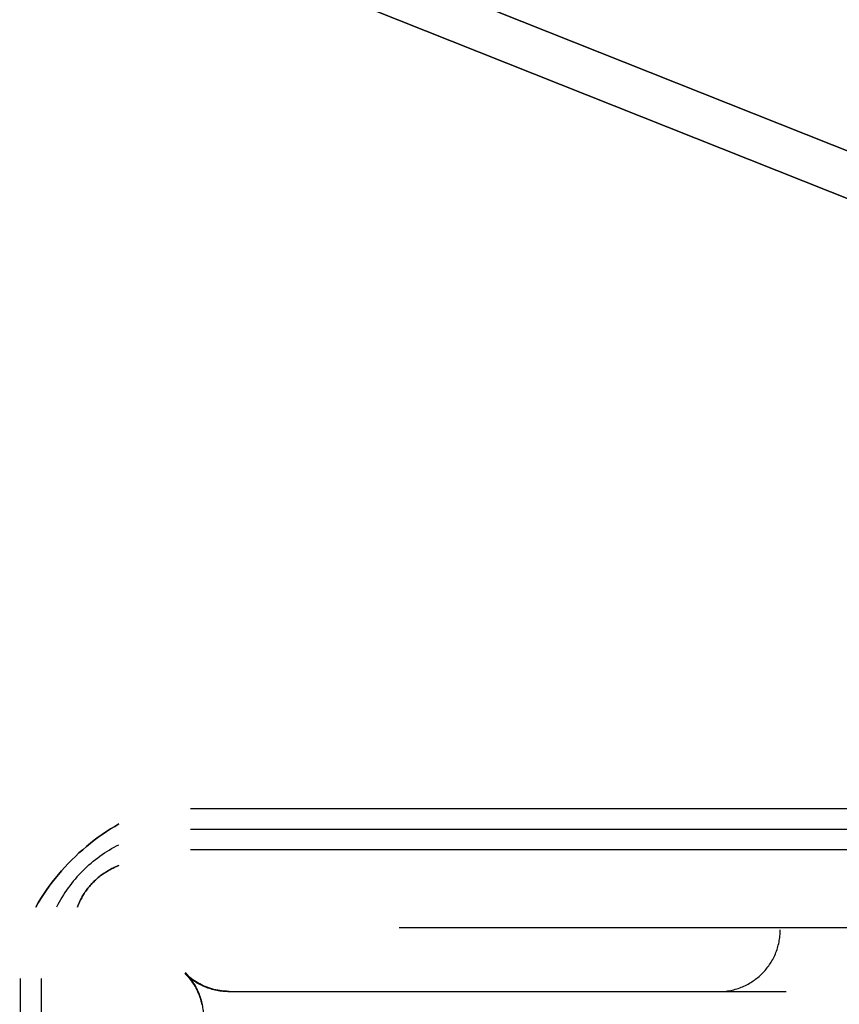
# Model space of a CAD drawing. Header units: millimetres. Extents: x -630 to 192, y -7 to 1615.
# Tile 172 of 249: x -541 to -515, y 1520 to 1551. Entities that reach past the tile are written whole.
import ezdxf

# ---------------------------------------------------------------- set-up
doc = ezdxf.new("R2010")
doc.units = ezdxf.units.MM
doc.header["$MEASUREMENT"] = 0
doc.layers.add('OVIDIO 160x80x72h', color=7, linetype='Continuous')

msp = doc.modelspace()

# ---------------------------------------------------------------- linework, layer by layer
at = {"layer": 'OVIDIO 160x80x72h', "extrusion": (0.202852, -0.108979, 0.973126)}
for points in [[(1126.147, 1420.555), (1126.147, 1259.899)], [(1126.147, 1259.899), (1126.147, 1420.555)], [(1125.851, 1420.555), (1125.851, 1259.899)], [(1125.556, 1420.555), (1125.556, 1259.899)], [(1125.556, 1259.899), (1125.556, 1420.555)]]:
    msp.add_lwpolyline(points, dxfattribs=at)
at = {"layer": 'OVIDIO 160x80x72h', "extrusion": (0.235702, -0.235702, 0.942809)}
for points in [[(698.157, 1711.502), (698.157, 1602.424)], [(697.209, 1602.424), (697.209, 1711.502)], [(694.363, 1602.424), (694.363, 1711.502)], [(695.311, 1711.502), (695.311, 1602.424)], [(673.436, 1655.46), (673.436, 1550.052)], [(667.893, 1641.834), (667.893, 1537.294)]]:
    msp.add_lwpolyline(points, dxfattribs=at)
at = {"layer": 'OVIDIO 160x80x72h', "extrusion": (0.046296, -0.021464, 0.998697)}
for points in [[(1191.843, 1132.319), (1191.843, 1232.83)], [(1190.357, 1131.35), (1190.357, 1232.655)]]:
    msp.add_lwpolyline(points, dxfattribs=at)
at = {"layer": 'OVIDIO 160x80x72h', "extrusion": (-0.114881, 0.045678, 0.992329)}
for points in [[(-1246.023, -905.966), (-1246.023, -1014.881)], [(-1245.335, -905.965), (-1245.335, -1014.881)], [(-1244.191, -905.312), (-1244.191, -1012.168)], [(-1244.191, -1012.168), (-1244.191, -905.312)], [(-1243.735, -1012.168), (-1243.735, -905.312)], [(-1243.735, -905.312), (-1243.735, -1012.168)], [(-1229.253, -998.421), (-1229.253, -943.23)], [(-1229.481, -998.204), (-1229.481, -943.8)]]:
    msp.add_lwpolyline(points, dxfattribs=at)
at = {"layer": 'OVIDIO 160x80x72h', "extrusion": (0.202866, -0.108989, 0.973122)}
for points in [[(1125.139, 1336.796), (1125.139, 1279.415)], [(1125.139, 1279.415), (1125.139, 1336.796)], [(1124.426, 1279.415), (1124.426, 1336.796)]]:
    msp.add_lwpolyline(points, dxfattribs=at)
at = {"layer": 'OVIDIO 160x80x72h', "extrusion": (0.202871, -0.108992, 0.973121)}
for points in [[(1123.711, 1279.42), (1123.711, 1336.801)], [(1123.711, 1336.801), (1123.711, 1279.42)]]:
    msp.add_lwpolyline(points, dxfattribs=at)
at = {"layer": 'OVIDIO 160x80x72h', "extrusion": (-0.045678, 0.114881, 0.992329)}
for points in [[(-34.602, -1559.121), (-34.602, -1452.265)], [(-34.602, -1452.265), (-34.602, -1559.121)], [(-35.058, -1559.121), (-35.058, -1452.265)], [(-35.058, -1452.265), (-35.058, -1559.121)], [(-49.312, -1545.157), (-49.312, -1490.752)], [(-49.54, -1545.373), (-49.54, -1490.183)]]:
    msp.add_lwpolyline(points, dxfattribs=at)
at = {"layer": 'OVIDIO 160x80x72h', "extrusion": (0.922113, -0.366639, 0.123629)}
for points in [[(1243.735, 797.377), (1243.805, 797.356), (1243.877, 797.336), (1243.949, 797.318), (1244.022, 797.301), (1244.095, 797.286), (1244.169, 797.274), (1244.243, 797.263), (1244.317, 797.253), (1244.392, 797.246), (1244.467, 797.241), (1244.542, 797.237), (1244.617, 797.235), (1244.692, 797.235), (1244.767, 797.237), (1244.841, 797.241), (1244.916, 797.247), (1244.99, 797.255), (1245.063, 797.264), (1245.137, 797.275), (1245.21, 797.288), (1245.282, 797.303), (1245.353, 797.319), (1245.424, 797.337), (1245.494, 797.357), (1245.564, 797.378), (1245.632, 797.401), (1245.7, 797.426), (1245.766, 797.451), (1245.832, 797.479), (1245.897, 797.507), (1245.96, 797.537), (1246.023, 797.569), (1246.084, 797.601), (1246.146, 797.636), (1246.206, 797.672), (1246.267, 797.709), (1246.326, 797.749), (1246.386, 797.79), (1246.444, 797.832), (1246.501, 797.876), (1246.558, 797.922), (1246.614, 797.969), (1246.669, 798.018), (1246.723, 798.068), (1246.776, 798.12), (1246.827, 798.173), (1246.878, 798.228), (1246.927, 798.284), (1246.975, 798.341), (1247.021, 798.4), (1247.066, 798.46), (1247.11, 798.521), (1247.152, 798.583), (1247.192, 798.646), (1247.231, 798.71), (1247.269, 798.775), (1247.304, 798.841), (1247.338, 798.908), (1247.37, 798.975), (1247.401, 799.043), (1247.43, 799.112), (1247.457, 799.182), (1247.482, 799.252), (1247.505, 799.322)], [(1244.191, 798.806), (1244.228, 798.795), (1244.264, 798.785), (1244.302, 798.776), (1244.339, 798.767), (1244.376, 798.76), (1244.414, 798.753), (1244.452, 798.748), (1244.489, 798.743), (1244.527, 798.74), (1244.565, 798.737), (1244.603, 798.736), (1244.641, 798.735), (1244.679, 798.735), (1244.716, 798.737), (1244.754, 798.739), (1244.791, 798.742), (1244.828, 798.746), (1244.865, 798.751), (1244.901, 798.757), (1244.937, 798.763), (1244.973, 798.771), (1245.008, 798.779), (1245.043, 798.788), (1245.077, 798.798), (1245.111, 798.809), (1245.145, 798.82), (1245.178, 798.832), (1245.211, 798.845), (1245.243, 798.858), (1245.274, 798.872), (1245.305, 798.887), (1245.335, 798.902), (1245.365, 798.918), (1245.395, 798.934), (1245.425, 798.952), (1245.454, 798.97), (1245.483, 798.989), (1245.512, 799.009), (1245.541, 799.03), (1245.569, 799.052), (1245.597, 799.074), (1245.625, 799.097), (1245.652, 799.121), (1245.679, 799.146), (1245.705, 799.171), (1245.731, 799.198), (1245.757, 799.225), (1245.781, 799.253), (1245.805, 799.281), (1245.829, 799.31), (1245.852, 799.34), (1245.874, 799.371), (1245.895, 799.402), (1245.916, 799.434), (1245.936, 799.466), (1245.955, 799.499), (1245.973, 799.532), (1245.991, 799.566), (1246.007, 799.601), (1246.023, 799.636), (1246.038, 799.671), (1246.052, 799.706), (1246.065, 799.742), (1246.077, 799.778)]]:
    msp.add_lwpolyline(points, dxfattribs=at)
at = {"layer": 'OVIDIO 160x80x72h', "extrusion": (0.12261, 0.276089, 0.953279)}
for points in [[(1097.819, -941.96), (1097.819, -914.414)], [(1097.724, -941.96), (1097.724, -914.934)]]:
    msp.add_lwpolyline(points, dxfattribs=at)
at = {"layer": 'OVIDIO 160x80x72h', "extrusion": (-0.166244, 0.166244, 0.97197)}
for points in [[(-696.26, -1253.257), (-696.26, -1284.921)], [(-696.26, -1284.921), (-696.26, -1253.257)], [(-696.26, -1284.116), (-696.26, -1252.884)], [(-696.26, -1252.884), (-696.26, -1284.116)]]:
    msp.add_lwpolyline(points, dxfattribs=at)
at = {"layer": 'OVIDIO 160x80x72h', "extrusion": (0, -0.447214, 0.894427)}
for points in [[(-537.985, 1668.689), (-537.852, 1668.755), (-537.716, 1668.817), (-537.578, 1668.876), (-537.439, 1668.93), (-537.297, 1668.98), (-537.154, 1669.027), (-537.009, 1669.069), (-536.864, 1669.106), (-536.717, 1669.139), (-536.569, 1669.168), (-536.42, 1669.193), (-536.272, 1669.213), (-536.122, 1669.228), (-535.973, 1669.239), (-535.824, 1669.246), (-535.675, 1669.248)], [(-537.985, 1668.689), (-537.852, 1668.755), (-537.716, 1668.817), (-537.578, 1668.876), (-537.439, 1668.93), (-537.297, 1668.98), (-537.154, 1669.027), (-537.009, 1669.069), (-536.864, 1669.106), (-536.717, 1669.139), (-536.569, 1669.168), (-536.42, 1669.193), (-536.272, 1669.213), (-536.122, 1669.228), (-535.973, 1669.239), (-535.824, 1669.246), (-535.675, 1669.248)], [(-535.675, 1669.248), (-535.824, 1669.246), (-535.973, 1669.239), (-536.122, 1669.228), (-536.272, 1669.213), (-536.42, 1669.193), (-536.569, 1669.168), (-536.717, 1669.139), (-536.864, 1669.106), (-537.009, 1669.069), (-537.154, 1669.027), (-537.297, 1668.98), (-537.439, 1668.93), (-537.578, 1668.876), (-537.716, 1668.817), (-537.852, 1668.755), (-537.985, 1668.689)]]:
    msp.add_lwpolyline(points, dxfattribs=at)
at = {"layer": 'OVIDIO 160x80x72h', "extrusion": (1, 0, 0)}
for points in [[(1525.829, 680.895), (1524.487, 683.578)], [(1524.487, 683.578), (1525.829, 680.895)], [(1524.487, 683.578), (1525.829, 680.895)], [(1523.987, 683.328), (1525.329, 680.645)], [(1525.329, 680.645), (1523.987, 683.328)], [(1522.653, 682.102), (1521.312, 681.431)], [(1521.312, 681.431), (1522.653, 682.102)], [(1521.634, 684.142), (1520.292, 683.471)], [(1520.336, 683.578), (1499.098, 683.578)]]:
    msp.add_lwpolyline(points, dxfattribs=at)
at = {"layer": 'OVIDIO 160x80x72h'}
for points in [[(-535.675, 1525.829), (-514.438, 1525.829)], [(-535.675, 1525.158), (-514.438, 1525.158)], [(-514.438, 1524.487), (-535.675, 1524.487)], [(-528.938, 1521.983), (-465.689, 1521.983)], [(-541.168, 1499.098), (-541.168, 1520.336)], [(-540.497, 1520.336), (-540.497, 1499.098)]]:
    msp.add_lwpolyline(points, dxfattribs=at)
at = {"layer": 'OVIDIO 160x80x72h', "extrusion": (0.057166, 0.971825, 0.228665)}
for points in [[(627.332, 324.609), (628.079, 321.704)], [(627.332, 324.609), (628.079, 321.704)], [(628.079, 321.704), (627.332, 324.609)]]:
    msp.add_lwpolyline(points, dxfattribs=at)
at = {"layer": 'OVIDIO 160x80x72h', "extrusion": (0.971825, 0.057166, -0.228665)}
msp.add_lwpolyline([(1552.472, 562.599), (1553.219, 559.694)], dxfattribs=at)
at = {"layer": 'OVIDIO 160x80x72h', "extrusion": (0.447214, 0, 0.894427)}
for points in [[(1520.336, 788.541), (1520.484, 788.539), (1520.634, 788.532), (1520.783, 788.521), (1520.932, 788.506), (1521.081, 788.486), (1521.229, 788.461), (1521.377, 788.433), (1521.524, 788.399), (1521.67, 788.362), (1521.814, 788.32), (1521.957, 788.274), (1522.099, 788.223), (1522.239, 788.169), (1522.376, 788.11), (1522.512, 788.048), (1522.645, 787.982)], [(1522.645, 787.982), (1522.512, 788.048), (1522.376, 788.11), (1522.239, 788.169), (1522.099, 788.223), (1521.957, 788.274), (1521.814, 788.32), (1521.67, 788.362), (1521.524, 788.399), (1521.377, 788.433), (1521.229, 788.461), (1521.081, 788.486), (1520.932, 788.506), (1520.783, 788.521), (1520.634, 788.532), (1520.484, 788.539), (1520.336, 788.541)], [(1522.645, 787.982), (1522.512, 788.048), (1522.376, 788.11), (1522.239, 788.169), (1522.099, 788.223), (1521.957, 788.274), (1521.814, 788.32), (1521.67, 788.362), (1521.524, 788.399), (1521.377, 788.433), (1521.229, 788.461), (1521.081, 788.486), (1520.932, 788.506), (1520.783, 788.521), (1520.634, 788.532), (1520.484, 788.539), (1520.336, 788.541)]]:
    msp.add_lwpolyline(points, dxfattribs=at)
at = {"layer": 'OVIDIO 160x80x72h', "extrusion": (0, 1, 0)}
for points in [[(540.668, 680.645), (539.327, 683.328)], [(539.327, 683.328), (540.668, 680.645)], [(539.327, 683.328), (539.794, 682.392)], [(528.938, 682.102), (465.689, 682.102)], [(465.689, 682.102), (528.938, 682.102)], [(528.938, 681.431), (465.689, 681.431)], [(465.689, 681.431), (528.938, 681.431)], [(539.827, 683.578), (541.168, 680.895)], [(541.168, 680.895), (539.827, 683.578)]]:
    msp.add_lwpolyline(points, dxfattribs=at)
at = {"layer": 'OVIDIO 160x80x72h', "extrusion": (0, 0.894427, 0.447214)}
for points in [[(533.502, -63.819), (533.562, -63.957), (533.617, -64.097), (533.668, -64.24), (533.716, -64.385), (533.759, -64.533), (533.797, -64.683), (533.832, -64.834), (533.861, -64.987), (533.886, -65.142), (533.906, -65.298), (533.922, -65.455), (533.932, -65.612), (533.937, -65.771), (533.938, -65.929), (533.933, -66.088), (533.923, -66.247), (533.908, -66.405), (533.889, -66.562), (533.864, -66.719), (533.834, -66.875), (533.8, -67.029), (533.76, -67.181), (533.717, -67.332), (533.668, -67.481), (533.615, -67.628), (533.558, -67.773), (533.497, -67.914), (533.432, -68.054), (533.362, -68.19), (533.29, -68.323), (533.213, -68.453), (533.134, -68.58), (533.05, -68.705), (532.963, -68.827), (532.871, -68.948), (532.775, -69.067), (532.674, -69.183), (532.57, -69.297), (532.461, -69.408), (532.349, -69.517), (532.233, -69.622), (532.113, -69.723), (531.989, -69.822), (531.863, -69.916), (531.733, -70.007), (531.6, -70.093), (531.464, -70.176), (531.326, -70.254), (531.185, -70.327), (531.042, -70.396), (530.897, -70.461), (530.75, -70.521), (530.602, -70.575), (530.453, -70.626), (530.302, -70.671), (530.151, -70.711), (529.999, -70.747), (529.847, -70.777), (529.694, -70.803), (529.542, -70.824), (529.39, -70.84), (529.239, -70.851), (529.088, -70.858), (528.938, -70.861)], [(528.938, -70.861), (529.088, -70.858), (529.239, -70.851), (529.39, -70.84), (529.542, -70.824), (529.694, -70.803), (529.847, -70.777), (529.999, -70.747), (530.151, -70.711), (530.302, -70.671), (530.453, -70.626), (530.602, -70.575), (530.75, -70.521), (530.897, -70.461), (531.042, -70.396), (531.185, -70.327), (531.326, -70.254), (531.464, -70.176), (531.6, -70.093), (531.733, -70.007), (531.863, -69.916), (531.989, -69.822), (532.113, -69.723), (532.233, -69.622), (532.349, -69.517), (532.461, -69.408), (532.57, -69.297), (532.674, -69.183), (532.775, -69.067), (532.871, -68.948), (532.963, -68.827), (533.05, -68.705), (533.134, -68.58), (533.213, -68.453), (533.29, -68.323), (533.362, -68.19), (533.432, -68.054), (533.497, -67.914), (533.558, -67.773), (533.615, -67.628), (533.668, -67.481), (533.717, -67.332), (533.76, -67.181), (533.8, -67.029), (533.834, -66.875), (533.864, -66.719), (533.889, -66.562), (533.908, -66.405), (533.923, -66.247), (533.933, -66.088), (533.938, -65.929), (533.937, -65.771), (533.932, -65.612), (533.922, -65.455), (533.906, -65.298), (533.886, -65.142), (533.861, -64.987), (533.832, -64.834), (533.797, -64.683), (533.759, -64.533), (533.716, -64.385), (533.668, -64.24), (533.617, -64.097), (533.562, -63.957), (533.502, -63.819)], [(528.938, -70.861), (529.094, -70.858), (529.251, -70.851), (529.408, -70.838), (529.565, -70.821), (529.723, -70.799), (529.879, -70.771), (530.035, -70.739), (530.191, -70.701), (530.345, -70.659), (530.498, -70.611), (530.649, -70.559), (530.799, -70.502), (530.946, -70.44), (531.091, -70.373), (531.234, -70.302), (531.374, -70.227), (531.511, -70.148), (531.645, -70.064), (531.776, -69.977), (531.904, -69.886), (532.028, -69.791), (532.149, -69.694), (532.265, -69.593), (532.378, -69.489), (532.487, -69.383), (532.592, -69.274), (532.693, -69.163), (532.789, -69.049), (532.882, -68.934), (532.97, -68.818), (533.054, -68.7), (533.134, -68.58), (533.21, -68.459), (533.284, -68.334), (533.354, -68.205), (533.421, -68.074), (533.485, -67.94), (533.546, -67.802), (533.602, -67.662), (533.655, -67.519), (533.704, -67.374), (533.748, -67.226), (533.788, -67.076), (533.824, -66.925), (533.855, -66.771), (533.881, -66.616), (533.902, -66.459), (533.919, -66.302), (533.93, -66.143), (533.937, -65.984), (533.938, -65.824), (533.934, -65.664), (533.925, -65.504), (533.911, -65.345), (533.892, -65.186), (533.868, -65.028), (533.839, -64.871), (533.805, -64.715), (533.766, -64.561), (533.723, -64.408), (533.674, -64.257), (533.621, -64.109), (533.564, -63.963), (533.502, -63.819)], [(533.502, -63.819), (533.562, -63.957), (533.617, -64.097), (533.668, -64.24), (533.716, -64.385), (533.759, -64.533), (533.797, -64.683), (533.832, -64.834), (533.861, -64.987), (533.886, -65.142), (533.906, -65.298), (533.922, -65.455), (533.932, -65.612), (533.937, -65.771), (533.938, -65.929), (533.933, -66.088), (533.923, -66.247), (533.908, -66.405), (533.889, -66.562), (533.864, -66.719), (533.834, -66.875), (533.8, -67.029), (533.76, -67.181), (533.717, -67.332), (533.668, -67.481), (533.615, -67.628), (533.558, -67.773), (533.497, -67.914), (533.432, -68.054), (533.362, -68.19), (533.29, -68.323), (533.213, -68.453), (533.134, -68.58), (533.05, -68.705), (532.963, -68.827), (532.871, -68.948), (532.775, -69.067), (532.674, -69.183), (532.57, -69.297), (532.461, -69.408), (532.349, -69.517), (532.233, -69.622), (532.113, -69.723), (531.989, -69.822), (531.863, -69.916), (531.733, -70.007), (531.6, -70.093), (531.464, -70.176), (531.326, -70.254), (531.185, -70.327), (531.042, -70.396), (530.897, -70.461), (530.75, -70.521), (530.602, -70.575), (530.453, -70.626), (530.302, -70.671), (530.151, -70.711), (529.999, -70.747), (529.847, -70.777), (529.694, -70.803), (529.542, -70.824), (529.39, -70.84), (529.239, -70.851), (529.088, -70.858), (528.938, -70.861)], [(528.938, -70.861), (529.088, -70.858), (529.239, -70.851), (529.39, -70.84), (529.542, -70.824), (529.694, -70.803), (529.847, -70.777), (529.999, -70.747), (530.151, -70.711), (530.302, -70.671), (530.453, -70.626), (530.602, -70.575), (530.75, -70.521), (530.897, -70.461), (531.042, -70.396), (531.185, -70.327), (531.326, -70.254), (531.464, -70.176), (531.6, -70.093), (531.733, -70.007), (531.863, -69.916), (531.989, -69.822), (532.113, -69.723), (532.233, -69.622), (532.349, -69.517), (532.461, -69.408), (532.57, -69.297), (532.674, -69.183), (532.775, -69.067), (532.871, -68.948), (532.963, -68.827), (533.05, -68.705), (533.134, -68.58), (533.213, -68.453), (533.29, -68.323), (533.362, -68.19), (533.432, -68.054), (533.497, -67.914), (533.558, -67.773), (533.615, -67.628), (533.668, -67.481), (533.717, -67.332), (533.76, -67.181), (533.8, -67.029), (533.834, -66.875), (533.864, -66.719), (533.889, -66.562), (533.908, -66.405), (533.923, -66.247), (533.933, -66.088), (533.938, -65.929), (533.937, -65.771), (533.932, -65.612), (533.922, -65.455), (533.906, -65.298), (533.886, -65.142), (533.861, -64.987), (533.832, -64.834), (533.797, -64.683), (533.759, -64.533), (533.716, -64.385), (533.668, -64.24), (533.617, -64.097), (533.562, -63.957), (533.502, -63.819)]]:
    msp.add_lwpolyline(points, dxfattribs=at)
at = {"layer": 'OVIDIO 160x80x72h', "extrusion": (0.003049, 0.326394, 0.945229)}
for points in [[(528.637, -1211.927), (528.637, -1211.88), (528.638, -1211.833), (528.64, -1211.785), (528.643, -1211.737), (528.648, -1211.688), (528.653, -1211.64), (528.659, -1211.591), (528.667, -1211.542), (528.675, -1211.492), (528.685, -1211.443), (528.696, -1211.394), (528.709, -1211.344), (528.722, -1211.295), (528.737, -1211.245), (528.753, -1211.196), (528.77, -1211.147), (528.788, -1211.098), (528.808, -1211.049), (528.829, -1211.001), (528.851, -1210.953), (528.874, -1210.905), (528.899, -1210.858), (528.925, -1210.812), (528.952, -1210.766), (528.98, -1210.721), (529.009, -1210.676), (529.04, -1210.632), (529.071, -1210.589), (529.104, -1210.547), (529.138, -1210.505), (529.172, -1210.465), (529.208, -1210.425), (529.245, -1210.387), (529.282, -1210.349), (529.321, -1210.312), (529.36, -1210.277), (529.4, -1210.243), (529.441, -1210.21), (529.483, -1210.178), (529.525, -1210.147), (529.568, -1210.118), (529.611, -1210.089), (529.655, -1210.063), (529.7, -1210.037), (529.745, -1210.013), (529.79, -1209.989), (529.836, -1209.968), (529.881, -1209.947), (529.927, -1209.928), (529.974, -1209.91), (530.02, -1209.894), (530.067, -1209.879), (530.113, -1209.865), (530.16, -1209.852), (530.206, -1209.84), (530.253, -1209.83), (530.299, -1209.821), (530.345, -1209.814), (530.391, -1209.807), (530.436, -1209.802), (530.482, -1209.798), (530.527, -1209.794), (530.572, -1209.792), (530.616, -1209.791)], [(530.616, -1209.791), (530.572, -1209.792), (530.527, -1209.794), (530.482, -1209.798), (530.436, -1209.802), (530.391, -1209.807), (530.345, -1209.814), (530.299, -1209.821), (530.253, -1209.83), (530.206, -1209.84), (530.16, -1209.852), (530.113, -1209.865), (530.067, -1209.879), (530.02, -1209.894), (529.974, -1209.91), (529.927, -1209.928), (529.881, -1209.947), (529.836, -1209.968), (529.79, -1209.989), (529.745, -1210.013), (529.7, -1210.037), (529.655, -1210.063), (529.611, -1210.089), (529.568, -1210.118), (529.525, -1210.147), (529.483, -1210.178), (529.441, -1210.21), (529.4, -1210.243), (529.36, -1210.277), (529.321, -1210.312), (529.282, -1210.349), (529.245, -1210.387), (529.208, -1210.425), (529.172, -1210.465), (529.138, -1210.505), (529.104, -1210.547), (529.071, -1210.589), (529.04, -1210.632), (529.009, -1210.676), (528.98, -1210.721), (528.952, -1210.766), (528.925, -1210.812), (528.899, -1210.858), (528.874, -1210.905), (528.851, -1210.953), (528.829, -1211.001), (528.808, -1211.049), (528.788, -1211.098), (528.77, -1211.147), (528.753, -1211.196), (528.737, -1211.245), (528.722, -1211.295), (528.709, -1211.344), (528.696, -1211.394), (528.685, -1211.443), (528.675, -1211.492), (528.667, -1211.542), (528.659, -1211.591), (528.653, -1211.64), (528.648, -1211.688), (528.643, -1211.737), (528.64, -1211.785), (528.638, -1211.833), (528.637, -1211.88), (528.637, -1211.927)], [(530.611, -1209.273), (530.567, -1209.274), (530.522, -1209.276), (530.477, -1209.28), (530.431, -1209.284), (530.386, -1209.289), (530.34, -1209.296), (530.294, -1209.303), (530.247, -1209.312), (530.201, -1209.323), (530.155, -1209.334), (530.108, -1209.347), (530.061, -1209.361), (530.015, -1209.376), (529.969, -1209.392), (529.922, -1209.41), (529.876, -1209.429), (529.83, -1209.45), (529.785, -1209.472), (529.74, -1209.495), (529.695, -1209.519), (529.65, -1209.545), (529.606, -1209.572), (529.563, -1209.6), (529.52, -1209.629), (529.478, -1209.66), (529.436, -1209.692), (529.395, -1209.725), (529.355, -1209.759), (529.316, -1209.795), (529.277, -1209.831), (529.24, -1209.869), (529.203, -1209.907), (529.167, -1209.947), (529.132, -1209.987), (529.099, -1210.029), (529.066, -1210.071), (529.034, -1210.114), (529.004, -1210.158), (528.975, -1210.203), (528.947, -1210.248), (528.92, -1210.294), (528.894, -1210.341), (528.869, -1210.388), (528.846, -1210.435), (528.824, -1210.483), (528.803, -1210.531), (528.783, -1210.58), (528.765, -1210.629), (528.748, -1210.678), (528.732, -1210.727), (528.717, -1210.777), (528.703, -1210.826), (528.691, -1210.876), (528.68, -1210.925), (528.67, -1210.974), (528.662, -1211.024), (528.654, -1211.073), (528.648, -1211.122), (528.642, -1211.17), (528.638, -1211.219), (528.635, -1211.267), (528.633, -1211.315), (528.632, -1211.362), (528.632, -1211.409)], [(528.632, -1211.409), (528.632, -1211.362), (528.633, -1211.315), (528.635, -1211.267), (528.638, -1211.219), (528.642, -1211.17), (528.648, -1211.122), (528.654, -1211.073), (528.662, -1211.024), (528.67, -1210.974), (528.68, -1210.925), (528.691, -1210.876), (528.703, -1210.826), (528.717, -1210.777), (528.732, -1210.727), (528.748, -1210.678), (528.765, -1210.629), (528.783, -1210.58), (528.803, -1210.531), (528.824, -1210.483), (528.846, -1210.435), (528.869, -1210.388), (528.894, -1210.341), (528.92, -1210.294), (528.947, -1210.248), (528.975, -1210.203), (529.004, -1210.158), (529.034, -1210.114), (529.066, -1210.071), (529.099, -1210.029), (529.132, -1209.987), (529.167, -1209.947), (529.203, -1209.907), (529.24, -1209.869), (529.277, -1209.831), (529.316, -1209.795), (529.355, -1209.759), (529.395, -1209.725), (529.436, -1209.692), (529.478, -1209.66), (529.52, -1209.629), (529.563, -1209.6), (529.606, -1209.572), (529.65, -1209.545), (529.695, -1209.519), (529.74, -1209.495), (529.785, -1209.472), (529.83, -1209.45), (529.876, -1209.429), (529.922, -1209.41), (529.969, -1209.392), (530.015, -1209.376), (530.061, -1209.361), (530.108, -1209.347), (530.155, -1209.334), (530.201, -1209.323), (530.247, -1209.312), (530.294, -1209.303), (530.34, -1209.296), (530.386, -1209.289), (530.431, -1209.284), (530.477, -1209.28), (530.522, -1209.276), (530.567, -1209.274), (530.611, -1209.273)]]:
    msp.add_lwpolyline(points, dxfattribs=at)
at = {"layer": 'OVIDIO 160x80x72h', "extrusion": (0.003235, 1.55701e-05, 0.999995)}
msp.add_lwpolyline([(-518.641, 1519.913), (-518.591, 1519.913), (-518.54, 1519.915), (-518.49, 1519.918), (-518.44, 1519.923), (-518.39, 1519.928), (-518.34, 1519.935), (-518.29, 1519.944), (-518.241, 1519.953), (-518.192, 1519.964), (-518.143, 1519.976), (-518.094, 1519.989), (-518.046, 1520.003), (-517.998, 1520.019), (-517.951, 1520.035), (-517.905, 1520.053), (-517.859, 1520.072), (-517.813, 1520.092), (-517.768, 1520.113), (-517.724, 1520.135), (-517.681, 1520.158), (-517.638, 1520.182), (-517.597, 1520.207), (-517.556, 1520.233), (-517.515, 1520.259), (-517.476, 1520.287), (-517.438, 1520.315), (-517.4, 1520.344), (-517.364, 1520.374), (-517.328, 1520.404), (-517.293, 1520.435), (-517.259, 1520.466), (-517.227, 1520.499), (-517.194, 1520.531), (-517.163, 1520.565), (-517.132, 1520.6), (-517.102, 1520.636), (-517.072, 1520.672), (-517.043, 1520.71), (-517.015, 1520.748), (-516.987, 1520.787), (-516.961, 1520.828), (-516.935, 1520.869), (-516.91, 1520.91), (-516.886, 1520.953), (-516.863, 1520.996), (-516.841, 1521.04), (-516.82, 1521.085), (-516.8, 1521.131), (-516.781, 1521.177), (-516.763, 1521.223), (-516.747, 1521.271), (-516.731, 1521.318), (-516.717, 1521.366), (-516.704, 1521.415), (-516.692, 1521.464), (-516.681, 1521.513), (-516.672, 1521.562), (-516.663, 1521.612), (-516.657, 1521.662), (-516.651, 1521.712), (-516.646, 1521.762), (-516.643, 1521.812), (-516.641, 1521.863), (-516.641, 1521.913)], dxfattribs=at)
at = {"layer": 'OVIDIO 160x80x72h', "extrusion": (-1.54874e-05, -1.53089e-05, 1)}
msp.add_lwpolyline([(-535.252, 1519.102), (-535.253, 1519.15), (-535.254, 1519.199), (-535.257, 1519.247), (-535.261, 1519.296), (-535.267, 1519.345), (-535.273, 1519.394), (-535.281, 1519.442), (-535.29, 1519.491), (-535.3, 1519.539), (-535.312, 1519.588), (-535.324, 1519.636), (-535.338, 1519.684), (-535.353, 1519.731), (-535.37, 1519.779), (-535.387, 1519.825), (-535.406, 1519.872), (-535.426, 1519.918), (-535.447, 1519.963), (-535.469, 1520.008), (-535.492, 1520.052), (-535.516, 1520.096), (-535.541, 1520.139), (-535.568, 1520.181), (-535.595, 1520.222), (-535.623, 1520.263), (-535.652, 1520.303), (-535.682, 1520.342), (-535.713, 1520.38), (-535.745, 1520.417), (-535.777, 1520.453), (-535.81, 1520.488), (-535.844, 1520.523)], dxfattribs=at)
at = {"layer": 'OVIDIO 160x80x72h', "extrusion": (0, 1, -3.86756e-05)}
for points in [[(535.853, 680.849), (535.853, 682.436)], [(535.853, 682.436), (535.853, 680.849)]]:
    msp.add_lwpolyline(points, dxfattribs=at)
at = {"layer": 'OVIDIO 160x80x72h', "extrusion": (1.53089e-05, 1.54874e-05, 1)}
msp.add_lwpolyline([(-534.442, 1519.912), (-534.49, 1519.913), (-534.539, 1519.915), (-534.587, 1519.918), (-534.636, 1519.922), (-534.684, 1519.927), (-534.733, 1519.934), (-534.782, 1519.941), (-534.831, 1519.95), (-534.879, 1519.961), (-534.927, 1519.972), (-534.976, 1519.985), (-535.023, 1519.999), (-535.071, 1520.014), (-535.118, 1520.03), (-535.165, 1520.048), (-535.211, 1520.066), (-535.257, 1520.086), (-535.303, 1520.107), (-535.348, 1520.129), (-535.392, 1520.152), (-535.435, 1520.176), (-535.478, 1520.202), (-535.52, 1520.228), (-535.562, 1520.255), (-535.603, 1520.283), (-535.642, 1520.312), (-535.681, 1520.342), (-535.719, 1520.373), (-535.757, 1520.405), (-535.793, 1520.437), (-535.828, 1520.47), (-535.862, 1520.504)], dxfattribs=at)
at = {"layer": 'OVIDIO 160x80x72h', "extrusion": (-5.03618e-08, 1, -1.557e-05)}
msp.add_lwpolyline([(515.022, 682.335), (515.027, 680.748)], dxfattribs=at)
at = {"layer": 'OVIDIO 160x80x72h', "extrusion": (-2.56846e-05, 1, 8.30777e-08)}
for points in [[(516.402, 680.931), (534.393, 680.989)], [(534.393, 682.576), (516.397, 682.518)], [(516.397, 682.518), (534.393, 682.576)], [(534.393, 680.989), (516.402, 680.931)]]:
    msp.add_lwpolyline(points, dxfattribs=at)
at = {"layer": 'OVIDIO 160x80x72h', "extrusion": (1, 0, -1.53089e-05)}
for points in [[(1519.923, 680.981), (1519.923, 682.568)], [(1519.923, 682.568), (1519.923, 680.981)], [(1519.923, 682.539), (1519.923, 680.952)]]:
    msp.add_lwpolyline(points, dxfattribs=at)
at = {"layer": 'OVIDIO 160x80x72h', "extrusion": (1.53093e-05, 0, 1)}
msp.add_lwpolyline([(-534.442, 1519.923), (-516.449, 1519.923)], dxfattribs=at)
at = {"layer": 'OVIDIO 160x80x72h', "extrusion": (-5.0362e-08, 1, -1.55701e-05)}
for points in [[(516.441, 680.955), (516.436, 682.542)], [(516.436, 682.542), (516.441, 680.955)]]:
    msp.add_lwpolyline(points, dxfattribs=at)
at = {"layer": 'OVIDIO 160x80x72h'}
for points in [[(-567.432, 1568.115, 667.629), (-566.741, 1567.84, 667.722), (-467.395, 1528.339, 681.041)], [(-467.395, 1528.339, 681.041), (-566.741, 1567.84, 667.722), (-567.432, 1568.115, 667.629)], [(-568.013, 1566.808, 668.082), (-567.321, 1566.533, 668.175), (-467.975, 1527.032, 681.494)], [(-467.975, 1527.032, 681.494), (-567.321, 1566.533, 668.175), (-568.013, 1566.808, 668.082)], [(-537.985, 1525.329, 680.645), (-538.122, 1525.25, 680.608), (-538.257, 1525.167, 680.574), (-538.391, 1525.081, 680.543), (-538.523, 1524.992, 680.515), (-538.654, 1524.899, 680.49), (-538.783, 1524.803, 680.468), (-538.909, 1524.704, 680.45), (-539.034, 1524.602, 680.435), (-539.156, 1524.497, 680.424), (-539.276, 1524.39, 680.415), (-539.393, 1524.28, 680.41), (-539.508, 1524.168, 680.409)], [(-539.508, 1524.168, 680.409), (-539.393, 1524.28, 680.41), (-539.276, 1524.39, 680.415), (-539.156, 1524.497, 680.424), (-539.034, 1524.602, 680.435), (-538.909, 1524.704, 680.45), (-538.783, 1524.803, 680.468), (-538.654, 1524.899, 680.49), (-538.523, 1524.992, 680.515), (-538.391, 1525.081, 680.543), (-538.257, 1525.167, 680.574), (-538.122, 1525.25, 680.608), (-537.985, 1525.329, 680.645)], [(-539.154, 1523.815, 681.823), (-539.089, 1523.879, 681.824), (-539.022, 1523.941, 681.826), (-538.955, 1524.003, 681.829), (-538.886, 1524.062, 681.834), (-538.816, 1524.121, 681.84), (-538.744, 1524.178, 681.847), (-538.672, 1524.233, 681.856), (-538.599, 1524.287, 681.865), (-538.525, 1524.339, 681.876), (-538.45, 1524.39, 681.889), (-538.375, 1524.439, 681.902), (-538.298, 1524.486, 681.917), (-538.221, 1524.532, 681.932), (-538.143, 1524.575, 681.949), (-538.064, 1524.618, 681.967), (-537.985, 1524.658, 681.986)], [(-539.508, 1524.168, 680.409), (-539.62, 1524.053, 680.41), (-539.73, 1523.936, 680.415), (-539.837, 1523.816, 680.424), (-539.942, 1523.694, 680.435), (-540.044, 1523.57, 680.45), (-540.143, 1523.443, 680.468), (-540.239, 1523.314, 680.49), (-540.331, 1523.184, 680.515), (-540.421, 1523.052, 680.543), (-540.507, 1522.918, 680.574), (-540.589, 1522.782, 680.608), (-540.668, 1522.645, 680.645)], [(-540.668, 1522.645, 680.645), (-540.589, 1522.782, 680.608), (-540.507, 1522.918, 680.574), (-540.421, 1523.052, 680.543), (-540.331, 1523.184, 680.515), (-540.239, 1523.314, 680.49), (-540.143, 1523.443, 680.468), (-540.044, 1523.57, 680.45), (-539.942, 1523.694, 680.435), (-539.837, 1523.816, 680.424), (-539.73, 1523.936, 680.415), (-539.62, 1524.053, 680.41), (-539.508, 1524.168, 680.409)], [(-538.801, 1523.461, 683.237), (-538.772, 1523.489, 683.237), (-538.743, 1523.517, 683.238), (-538.714, 1523.544, 683.239), (-538.684, 1523.57, 683.24), (-538.653, 1523.596, 683.241), (-538.622, 1523.622, 683.243), (-538.59, 1523.647, 683.245), (-538.558, 1523.671, 683.247), (-538.526, 1523.696, 683.25), (-538.493, 1523.719, 683.253), (-538.459, 1523.742, 683.257), (-538.425, 1523.764, 683.26), (-538.391, 1523.786, 683.264), (-538.356, 1523.808, 683.269), (-538.321, 1523.828, 683.273), (-538.285, 1523.848, 683.278), (-538.249, 1523.868, 683.283), (-538.213, 1523.887, 683.289), (-538.176, 1523.905, 683.295), (-538.138, 1523.923, 683.301), (-538.101, 1523.94, 683.307), (-538.062, 1523.956, 683.314), (-538.024, 1523.972, 683.321), (-537.985, 1523.987, 683.328)], [(-537.985, 1523.987, 683.328), (-538.024, 1523.972, 683.321), (-538.062, 1523.956, 683.314), (-538.101, 1523.94, 683.307), (-538.138, 1523.923, 683.301), (-538.176, 1523.905, 683.295), (-538.213, 1523.887, 683.289), (-538.249, 1523.868, 683.283), (-538.285, 1523.848, 683.278), (-538.321, 1523.828, 683.273), (-538.356, 1523.808, 683.269), (-538.391, 1523.786, 683.264), (-538.425, 1523.764, 683.26), (-538.459, 1523.742, 683.257), (-538.493, 1523.719, 683.253), (-538.526, 1523.696, 683.25), (-538.558, 1523.671, 683.247), (-538.59, 1523.647, 683.245), (-538.622, 1523.622, 683.243), (-538.653, 1523.596, 683.241), (-538.684, 1523.57, 683.24), (-538.714, 1523.544, 683.239), (-538.743, 1523.517, 683.238), (-538.772, 1523.489, 683.237), (-538.801, 1523.461, 683.237)], [(-539.154, 1523.815, 681.823), (-539.218, 1523.749, 681.824), (-539.281, 1523.683, 681.826), (-539.342, 1523.615, 681.829), (-539.402, 1523.546, 681.834), (-539.46, 1523.476, 681.84), (-539.517, 1523.405, 681.847), (-539.573, 1523.333, 681.856), (-539.627, 1523.26, 681.865), (-539.679, 1523.185, 681.876), (-539.73, 1523.111, 681.889), (-539.779, 1523.035, 681.902), (-539.826, 1522.958, 681.917), (-539.871, 1522.881, 681.932), (-539.915, 1522.803, 681.949), (-539.957, 1522.724, 681.967), (-539.997, 1522.645, 681.986)], [(-539.327, 1522.645, 683.328), (-539.312, 1522.684, 683.321), (-539.296, 1522.723, 683.314), (-539.279, 1522.761, 683.307), (-539.262, 1522.799, 683.301), (-539.245, 1522.836, 683.295), (-539.226, 1522.873, 683.289), (-539.208, 1522.909, 683.283), (-539.188, 1522.945, 683.278), (-539.168, 1522.981, 683.273), (-539.147, 1523.016, 683.269), (-539.126, 1523.051, 683.264), (-539.104, 1523.086, 683.26), (-539.082, 1523.12, 683.257), (-539.059, 1523.153, 683.253), (-539.035, 1523.186, 683.25), (-539.011, 1523.219, 683.247), (-538.987, 1523.251, 683.245), (-538.962, 1523.282, 683.243), (-538.936, 1523.313, 683.241), (-538.91, 1523.344, 683.24), (-538.883, 1523.374, 683.239), (-538.856, 1523.403, 683.238), (-538.829, 1523.432, 683.237), (-538.801, 1523.461, 683.237)], [(-538.801, 1523.461, 683.237), (-538.829, 1523.432, 683.237), (-538.856, 1523.403, 683.238), (-538.883, 1523.374, 683.239), (-538.91, 1523.344, 683.24), (-538.936, 1523.313, 683.241), (-538.962, 1523.282, 683.243), (-538.987, 1523.251, 683.245), (-539.011, 1523.219, 683.247), (-539.035, 1523.186, 683.25), (-539.059, 1523.153, 683.253), (-539.082, 1523.12, 683.257), (-539.104, 1523.086, 683.26), (-539.126, 1523.051, 683.264), (-539.147, 1523.016, 683.269), (-539.168, 1522.981, 683.273), (-539.188, 1522.945, 683.278), (-539.208, 1522.909, 683.283), (-539.226, 1522.873, 683.289), (-539.245, 1522.836, 683.295), (-539.262, 1522.799, 683.301), (-539.279, 1522.761, 683.307), (-539.296, 1522.723, 683.314), (-539.312, 1522.684, 683.321), (-539.327, 1522.645, 683.328)], [(-534.432, 1519.923, 680.99), (-534.466, 1519.923, 680.99), (-534.5, 1519.924, 680.989), (-534.534, 1519.925, 680.989), (-534.567, 1519.927, 680.988), (-534.601, 1519.93, 680.988), (-534.634, 1519.933, 680.987), (-534.667, 1519.937, 680.986), (-534.7, 1519.941, 680.984), (-534.733, 1519.945, 680.983), (-534.766, 1519.951, 680.981), (-534.798, 1519.956, 680.979), (-534.83, 1519.963, 680.977), (-534.862, 1519.97, 680.975), (-534.894, 1519.977, 680.972), (-534.957, 1519.993, 680.967), (-535.02, 1520.011, 680.961), (-535.082, 1520.032, 680.954), (-535.143, 1520.054, 680.947), (-535.203, 1520.078, 680.938), (-535.263, 1520.104, 680.93), (-535.322, 1520.132, 680.92), (-535.379, 1520.162, 680.91), (-535.436, 1520.193, 680.899), (-535.492, 1520.227, 680.888), (-535.547, 1520.262, 680.876), (-535.601, 1520.299, 680.863), (-535.653, 1520.338, 680.85), (-535.705, 1520.379, 680.836), (-535.756, 1520.422, 680.821), (-535.805, 1520.467, 680.806), (-535.853, 1520.514, 680.79)], [(-535.853, 1520.514, 682.377), (-535.805, 1520.467, 682.393), (-535.756, 1520.422, 682.408), (-535.705, 1520.379, 682.423), (-535.653, 1520.338, 682.437), (-535.601, 1520.299, 682.45), (-535.547, 1520.262, 682.463), (-535.492, 1520.227, 682.475), (-535.436, 1520.193, 682.486), (-535.379, 1520.162, 682.497), (-535.322, 1520.132, 682.507), (-535.263, 1520.104, 682.516), (-535.203, 1520.078, 682.525), (-535.143, 1520.054, 682.533), (-535.082, 1520.032, 682.541), (-535.02, 1520.012, 682.548), (-534.958, 1519.993, 682.554), (-534.894, 1519.977, 682.559), (-534.862, 1519.97, 682.562), (-534.83, 1519.963, 682.564), (-534.798, 1519.957, 682.566), (-534.766, 1519.951, 682.568), (-534.733, 1519.945, 682.57), (-534.7, 1519.941, 682.571), (-534.667, 1519.937, 682.572), (-534.634, 1519.933, 682.574), (-534.601, 1519.93, 682.575), (-534.567, 1519.927, 682.575), (-534.534, 1519.925, 682.576), (-534.5, 1519.924, 682.576), (-534.466, 1519.923, 682.576), (-534.432, 1519.923, 682.576)], [(-535.3, 1519.479, 682.565), (-535.314, 1519.542, 682.56), (-535.329, 1519.605, 682.555), (-535.347, 1519.667, 682.549), (-535.367, 1519.728, 682.542), (-535.389, 1519.789, 682.535), (-535.412, 1519.85, 682.527), (-535.438, 1519.91, 682.518), (-535.466, 1519.969, 682.509), (-535.495, 1520.027, 682.499), (-535.527, 1520.085, 682.488), (-535.56, 1520.142, 682.477), (-535.596, 1520.198, 682.465), (-535.633, 1520.253, 682.452), (-535.673, 1520.307, 682.439), (-535.693, 1520.334, 682.432), (-535.715, 1520.361, 682.424), (-535.736, 1520.387, 682.417), (-535.759, 1520.413, 682.409), (-535.781, 1520.438, 682.402), (-535.805, 1520.464, 682.393), (-535.829, 1520.489, 682.385), (-535.853, 1520.514, 682.377)], [(-535.853, 1520.514, 682.377), (-535.829, 1520.489, 682.385), (-535.805, 1520.464, 682.393), (-535.781, 1520.438, 682.402), (-535.759, 1520.413, 682.409), (-535.736, 1520.387, 682.417), (-535.715, 1520.361, 682.424), (-535.693, 1520.334, 682.432), (-535.673, 1520.307, 682.439), (-535.633, 1520.253, 682.452), (-535.596, 1520.198, 682.465), (-535.56, 1520.142, 682.477), (-535.527, 1520.085, 682.488), (-535.495, 1520.027, 682.499), (-535.466, 1519.969, 682.509), (-535.438, 1519.91, 682.518), (-535.412, 1519.85, 682.527), (-535.389, 1519.789, 682.535), (-535.367, 1519.728, 682.542), (-535.347, 1519.667, 682.549), (-535.329, 1519.605, 682.555), (-535.314, 1519.542, 682.56), (-535.3, 1519.479, 682.565)], [(-535.3, 1519.479, 680.978), (-535.314, 1519.542, 680.973), (-535.329, 1519.605, 680.968), (-535.347, 1519.667, 680.962), (-535.367, 1519.728, 680.956), (-535.388, 1519.789, 680.948), (-535.412, 1519.85, 680.94), (-535.438, 1519.909, 680.932), (-535.466, 1519.969, 680.922), (-535.495, 1520.027, 680.912), (-535.527, 1520.085, 680.901), (-535.56, 1520.142, 680.89), (-535.596, 1520.198, 680.878), (-535.633, 1520.253, 680.865), (-535.673, 1520.307, 680.852), (-535.693, 1520.334, 680.845), (-535.714, 1520.36, 680.837), (-535.736, 1520.387, 680.83), (-535.758, 1520.413, 680.822), (-535.781, 1520.438, 680.815), (-535.805, 1520.464, 680.807), (-535.829, 1520.489, 680.798), (-535.853, 1520.514, 680.79)], [(-535.853, 1520.514, 680.79), (-535.829, 1520.489, 680.798), (-535.805, 1520.464, 680.807), (-535.781, 1520.438, 680.815), (-535.758, 1520.413, 680.822), (-535.736, 1520.387, 680.83), (-535.714, 1520.36, 680.837), (-535.693, 1520.334, 680.845), (-535.673, 1520.307, 680.852), (-535.633, 1520.253, 680.865), (-535.596, 1520.198, 680.878), (-535.56, 1520.142, 680.89), (-535.527, 1520.085, 680.901), (-535.495, 1520.027, 680.912), (-535.466, 1519.969, 680.922), (-535.438, 1519.909, 680.932), (-535.412, 1519.85, 680.94), (-535.388, 1519.789, 680.948), (-535.367, 1519.728, 680.956), (-535.347, 1519.667, 680.962), (-535.329, 1519.605, 680.968), (-535.314, 1519.542, 680.973), (-535.3, 1519.479, 680.978)], [(-535.853, 1520.514, 680.79), (-535.805, 1520.467, 680.806), (-535.756, 1520.422, 680.821), (-535.705, 1520.379, 680.836), (-535.653, 1520.338, 680.85), (-535.601, 1520.299, 680.863), (-535.547, 1520.262, 680.876), (-535.492, 1520.227, 680.888), (-535.436, 1520.193, 680.899), (-535.379, 1520.162, 680.91), (-535.322, 1520.132, 680.92), (-535.263, 1520.104, 680.93), (-535.203, 1520.078, 680.938), (-535.143, 1520.054, 680.947), (-535.082, 1520.032, 680.954), (-535.02, 1520.011, 680.961), (-534.957, 1519.993, 680.967), (-534.894, 1519.977, 680.972), (-534.862, 1519.97, 680.975), (-534.83, 1519.963, 680.977), (-534.798, 1519.956, 680.979), (-534.766, 1519.951, 680.981), (-534.733, 1519.945, 680.983), (-534.7, 1519.941, 680.984), (-534.667, 1519.937, 680.986), (-534.634, 1519.933, 680.987), (-534.601, 1519.93, 680.988), (-534.567, 1519.927, 680.988), (-534.534, 1519.925, 680.989), (-534.5, 1519.924, 680.989), (-534.466, 1519.923, 680.99), (-534.432, 1519.923, 680.99)], [(-534.432, 1519.923, 682.576), (-534.466, 1519.923, 682.576), (-534.5, 1519.924, 682.576), (-534.534, 1519.925, 682.576), (-534.567, 1519.927, 682.575), (-534.601, 1519.93, 682.575), (-534.634, 1519.933, 682.574), (-534.667, 1519.937, 682.572), (-534.7, 1519.941, 682.571), (-534.733, 1519.945, 682.57), (-534.766, 1519.951, 682.568), (-534.798, 1519.957, 682.566), (-534.83, 1519.963, 682.564), (-534.862, 1519.97, 682.562), (-534.894, 1519.977, 682.559), (-534.958, 1519.993, 682.554), (-535.02, 1520.012, 682.548), (-535.082, 1520.032, 682.541), (-535.143, 1520.054, 682.533), (-535.203, 1520.078, 682.525), (-535.263, 1520.104, 682.516), (-535.322, 1520.132, 682.507), (-535.379, 1520.162, 682.497), (-535.436, 1520.193, 682.486), (-535.492, 1520.227, 682.475), (-535.547, 1520.262, 682.463), (-535.601, 1520.299, 682.45), (-535.653, 1520.338, 682.437), (-535.705, 1520.379, 682.423), (-535.756, 1520.422, 682.408), (-535.805, 1520.467, 682.393), (-535.853, 1520.514, 682.377)]]:
    msp.add_polyline3d(points, dxfattribs=at)

doc.saveas('drawing.dxf')
